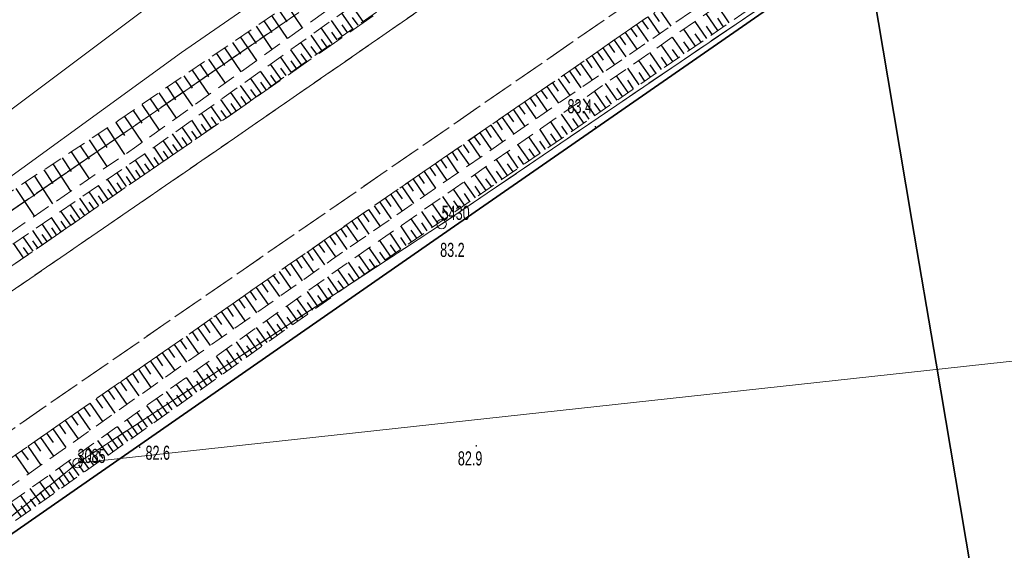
# Model space of a CAD drawing. Header units: metres. Extents: x 6524698 to 6533081, y 5883213 to 5896811.
# Tile 38 of 131: x 6528830 to 6528882, y 5888521 to 5888549. Entities that reach past the tile are written whole.
import ezdxf
from ezdxf.enums import TextEntityAlignment as Align

# ---------------------------------------------------------------- set-up
doc = ezdxf.new("R2010")
doc.units = ezdxf.units.M
for name, pattern in [('mapa zasadnicza$0$1.0_0.5', [1.5, 1, -0.5]), ('mapa zasadnicza$0$1.5_0.5', [2, 1.5, -0.5]), ('mapa zasadnicza$0$219-500', [0]), ('mapa zasadnicza$0$egkk-500', [2, 1.5, -0.5]), ('mapa zasadnicza$0$egug-500', [1, 0.5, -0.5])]:
    doc.linetypes.add(name, pattern=pattern)
for name, color, linetype in [('mapa zasadnicza$0$000 Inne (niezydentyfikowane)', 7, 'Continuous'), ('mapa zasadnicza$0$202-punkt graniczny', 7, 'Continuous'), ('mapa zasadnicza$0$202-punkt graniczny-Atr103', 7, 'Continuous'), ('mapa zasadnicza$0$217-kontur klasyfikacyjny', 7, 'Continuous'), ('mapa zasadnicza$0$218-kontur użytku gruntowego', 7, 'Continuous'), ('mapa zasadnicza$0$219-działka ewidencyjna', 7, 'Continuous'), ('mapa zasadnicza$0$jezdnia', 7, 'Continuous'), ('mapa zasadnicza$0$ogrodzenie trwałe', 7, 'Continuous'), ('mapa zasadnicza$0$pikieta naturalna', 7, 'Continuous'), ('mapa zasadnicza$0$pikieta naturalna-Atr2', 7, 'Continuous'), ('mapa zasadnicza$0$przewód telekomunikacyjny podziemny', 7, 'Continuous'), ('mapa zasadnicza$0$skarpa nieumocniona', 7, 'Continuous')]:
    doc.layers.add(name, color=color, linetype=linetype)
doc.styles.add('mapa zasadnicza$0$STANDARD', font='Working1250', dxfattribs={"width": 0.75})
doc.linetypes.add('mapa zasadnicza$0$902-500', pattern='A,3.75,0,[1,ksztalty.shx,S=0.5,R=0,X=0,Y=0],3.75', length=7.5)

# ---------------------------------------------------------------- blocks, each defined once
blk = doc.blocks.new('mapa zasadnicza$0$202')
at = {"color": 0, "linetype": 'Continuous', "lineweight": 0}
blk.add_circle((0, 0), 0.25, dxfattribs=at)
blk = doc.blocks.new('mapa zasadnicza$0$PW01')
at = {"linetype": 'Continuous', "lineweight": 13}
h = blk.add_hatch(color=0, dxfattribs=at)
edge = h.paths.add_edge_path()
edge.add_arc((0, 0), 0.045, 0, 360)

msp = doc.modelspace()

# ---------------------------------------------------------------- linework, layer by layer
at = {"layer": 'mapa zasadnicza$0$000 Inne (niezydentyfikowane)', "color": 7, "linetype": 'Continuous', "lineweight": 35, "flags": 128}
msp.add_lwpolyline([(6528867.486, 5888667.506), (6528867.894, 5888660.701), (6528868.303, 5888653.895), (6528868.712, 5888647.089), (6528869.121, 5888640.283), (6528869.529, 5888633.478), (6528869.938, 5888626.672), (6528870.347, 5888619.866), (6528870.756, 5888613.06), (6528871.165, 5888606.255), (6528871.573, 5888599.449), (6528871.982, 5888592.643), (6528872.391, 5888585.837), (6528872.8, 5888579.031), (6528873.209, 5888572.226), (6528873.619, 5888565.387), (6528874.028, 5888558.423), (6528874.849, 5888553.436), (6528876.109, 5888545.979), (6528877.387, 5888538.416), (6528878.665, 5888530.854), (6528879.943, 5888523.291), (6528881.221, 5888515.728)], dxfattribs=at)
at = {"layer": 'mapa zasadnicza$0$000 Inne (niezydentyfikowane)', "color": 7, "linetype": 'Continuous', "lineweight": 25, "flags": 128}
for points in [[(6528843.8, 5888549.56), (6528844.21, 5888548.95)], [(6528844.2, 5888549.84), (6528845.02, 5888548.63)], [(6528848.25, 5888548.97), (6528847.67, 5888549.8)], [(6528863.96, 5888549.63), (6528864.58, 5888548.73)], [(6528867.69, 5888548.9), (6528867.07, 5888549.81)], [(6528842.98, 5888549), (6528843.4, 5888548.39)], [(6528843.39, 5888549.28), (6528844.22, 5888548.06)], [(6528847.15, 5888548.2), (6528846.58, 5888549.02)], [(6528847.7, 5888548.58), (6528847.12, 5888549.41)], [(6528847.98, 5888548.78), (6528847.69, 5888549.19)], [(6528863.07, 5888549.01), (6528863.38, 5888548.56)], [(6528863.37, 5888549.22), (6528863.98, 5888548.32)], [(6528863.66, 5888549.42), (6528863.97, 5888548.97)], [(6528867.09, 5888548.49), (6528866.47, 5888549.39)], [(6528867.39, 5888548.69), (6528867.08, 5888549.15)], [(6528842.57, 5888548.72), (6528843.41, 5888547.48)], [(6528846.61, 5888547.81), (6528846.03, 5888548.63)], [(6528847.43, 5888548.39), (6528847.14, 5888548.8)], [(6528862.47, 5888548.6), (6528862.78, 5888548.15)], [(6528862.77, 5888548.8), (6528863.39, 5888547.91)], [(6528865.89, 5888547.66), (6528865.27, 5888548.56)], [(6528866.49, 5888548.07), (6528865.87, 5888548.97)], [(6528866.79, 5888548.28), (6528866.48, 5888548.73)], [(6528841.73, 5888548.15), (6528842.59, 5888546.9)], [(6528842.15, 5888548.43), (6528842.58, 5888547.81)], [(6528846.06, 5888547.43), (6528845.49, 5888548.24)], [(6528846.33, 5888547.62), (6528846.05, 5888548.03)], [(6528846.88, 5888548), (6528846.59, 5888548.41)], [(6528861.58, 5888547.98), (6528862.19, 5888547.09)], [(6528861.87, 5888548.19), (6528862.18, 5888547.74)], [(6528862.17, 5888548.39), (6528862.79, 5888547.5)], [(6528865.29, 5888547.25), (6528864.67, 5888548.14)], [(6528866.19, 5888547.87), (6528865.88, 5888548.32)], [(6528840.89, 5888547.57), (6528841.76, 5888546.3)], [(6528841.31, 5888547.86), (6528841.74, 5888547.23)], [(6528844.98, 5888546.67), (6528844.41, 5888547.47)], [(6528845.52, 5888547.05), (6528844.95, 5888547.86)], [(6528845.79, 5888547.24), (6528845.5, 5888547.64)], [(6528860.98, 5888547.57), (6528861.6, 5888546.68)], [(6528861.28, 5888547.78), (6528861.59, 5888547.33)], [(6528864.69, 5888546.84), (6528864.08, 5888547.73)], [(6528864.99, 5888547.04), (6528864.68, 5888547.49)], [(6528865.59, 5888547.45), (6528865.28, 5888547.9)], [(6528840.04, 5888546.98), (6528840.92, 5888545.7)], [(6528840.46, 5888547.28), (6528840.9, 5888546.64)], [(6528844.44, 5888546.29), (6528843.87, 5888547.09)], [(6528845.25, 5888546.86), (6528844.96, 5888547.26)], [(6528860.09, 5888546.95), (6528860.4, 5888546.51)], [(6528860.39, 5888547.16), (6528861, 5888546.27)], [(6528860.68, 5888547.36), (6528860.99, 5888546.92)], [(6528863.5, 5888546.02), (6528862.89, 5888546.91)], [(6528864.1, 5888546.43), (6528863.48, 5888547.32)], [(6528864.39, 5888546.63), (6528864.09, 5888547.08)], [(6528839.17, 5888546.39), (6528840.06, 5888545.09)], [(6528839.6, 5888546.69), (6528840.05, 5888546.04)], [(6528843.9, 5888545.91), (6528843.34, 5888546.71)], [(6528844.17, 5888546.1), (6528843.89, 5888546.5)], [(6528844.71, 5888546.48), (6528844.43, 5888546.88)], [(6528859.49, 5888546.54), (6528859.8, 5888546.1)], [(6528859.79, 5888546.75), (6528860.41, 5888545.86)], [(6528862.91, 5888545.61), (6528862.3, 5888546.49)], [(6528863.8, 5888546.22), (6528863.49, 5888546.67)], [(6528838.73, 5888546.09), (6528839.18, 5888545.43)], [(6528842.84, 5888545.16), (6528842.28, 5888545.96)], [(6528843.37, 5888545.54), (6528842.81, 5888546.33)], [(6528843.64, 5888545.72), (6528843.36, 5888546.12)], [(6528858.6, 5888545.93), (6528859.22, 5888545.04)], [(6528858.9, 5888546.13), (6528859.21, 5888545.69)], [(6528859.2, 5888546.34), (6528859.81, 5888545.45)], [(6528862.32, 5888545.2), (6528861.71, 5888546.09)], [(6528862.61, 5888545.4), (6528862.31, 5888545.85)], [(6528863.21, 5888545.81), (6528862.9, 5888546.26)], [(6528837.85, 5888545.48), (6528838.3, 5888544.82)], [(6528838.29, 5888545.79), (6528839.19, 5888544.47)], [(6528842.31, 5888544.79), (6528841.75, 5888545.58)], [(6528842.57, 5888544.97), (6528842.29, 5888545.37)], [(6528843.1, 5888545.35), (6528842.82, 5888545.75)], [(6528858.01, 5888545.52), (6528858.62, 5888544.63)], [(6528858.3, 5888545.72), (6528858.61, 5888545.28)], [(6528861.73, 5888544.8), (6528861.12, 5888545.68)], [(6528862.02, 5888545), (6528861.72, 5888545.44)], [(6528836.95, 5888544.87), (6528837.41, 5888544.2)], [(6528837.4, 5888545.18), (6528838.32, 5888543.84)], [(6528841.25, 5888544.05), (6528840.7, 5888544.83)], [(6528841.78, 5888544.42), (6528841.22, 5888545.21)], [(6528842.04, 5888544.6), (6528841.77, 5888545)], [(6528857.12, 5888544.9), (6528857.42, 5888544.46)], [(6528857.41, 5888545.11), (6528858.03, 5888544.22)], [(6528857.71, 5888545.31), (6528858.02, 5888544.87)], [(6528860.55, 5888543.99), (6528859.95, 5888544.86)], [(6528861.14, 5888544.39), (6528860.53, 5888545.27)], [(6528861.43, 5888544.59), (6528861.13, 5888545.03)], [(6528836.5, 5888544.56), (6528837.43, 5888543.21)], [(6528840.73, 5888543.68), (6528840.18, 5888544.46)], [(6528841.52, 5888544.23), (6528841.24, 5888544.62)], [(6528856.23, 5888544.29), (6528856.84, 5888543.4)], [(6528856.52, 5888544.49), (6528856.83, 5888544.05)], [(6528856.82, 5888544.7), (6528857.43, 5888543.81)], [(6528859.97, 5888543.58), (6528859.37, 5888544.46)], [(6528860.85, 5888544.19), (6528860.54, 5888544.63)], [(6528835.59, 5888543.93), (6528836.53, 5888542.56)], [(6528836.05, 5888544.25), (6528836.51, 5888543.57)], [(6528840.21, 5888543.32), (6528839.67, 5888544.1)], [(6528840.47, 5888543.5), (6528840.2, 5888543.89)], [(6528840.99, 5888543.86), (6528840.72, 5888544.25)], [(6528855.63, 5888543.88), (6528856.25, 5888542.99)], [(6528855.93, 5888544.08), (6528856.24, 5888543.64)], [(6528859.39, 5888543.18), (6528858.79, 5888544.06)], [(6528859.68, 5888543.38), (6528859.38, 5888543.82)], [(6528860.26, 5888543.79), (6528859.96, 5888544.22)], [(6528834.66, 5888543.31), (6528835.58, 5888541.91)], [(6528835.12, 5888543.62), (6528835.58, 5888542.92)], [(6528839.17, 5888542.6), (6528838.64, 5888543.37)], [(6528839.68, 5888542.96), (6528839.15, 5888543.73)], [(6528839.94, 5888543.14), (6528839.68, 5888543.52)], [(6528854.74, 5888543.27), (6528855.05, 5888542.82)], [(6528855.04, 5888543.47), (6528855.65, 5888542.58)], [(6528855.34, 5888543.68), (6528855.64, 5888543.23)], [(6528858.22, 5888542.38), (6528857.63, 5888543.25)], [(6528858.8, 5888542.78), (6528858.21, 5888543.65)], [(6528859.1, 5888542.98), (6528858.8, 5888543.42)], [(6528834.18, 5888543), (6528834.65, 5888542.29)], [(6528838.66, 5888542.25), (6528838.14, 5888543.01)], [(6528838.91, 5888542.43), (6528838.65, 5888542.81)], [(6528839.43, 5888542.78), (6528839.16, 5888543.16)], [(6528854.15, 5888542.86), (6528854.46, 5888542.41)], [(6528854.45, 5888543.06), (6528855.06, 5888542.17)], [(6528857.65, 5888541.98), (6528857.05, 5888542.85)], [(6528858.51, 5888542.58), (6528858.22, 5888543.02)], [(6528833.23, 5888542.37), (6528833.7, 5888541.66)], [(6528833.71, 5888542.69), (6528834.65, 5888541.27)], [(6528837.66, 5888541.56), (6528837.15, 5888542.3)], [(6528838.16, 5888541.9), (6528837.64, 5888542.65)], [(6528838.41, 5888542.08), (6528838.15, 5888542.45)], [(6528853.26, 5888542.24), (6528853.88, 5888541.36)], [(6528853.56, 5888542.45), (6528853.87, 5888542.01)], [(6528853.86, 5888542.65), (6528854.47, 5888541.77)], [(6528857.07, 5888541.59), (6528856.47, 5888542.45)], [(6528857.36, 5888541.79), (6528857.06, 5888542.22)], [(6528857.94, 5888542.18), (6528857.64, 5888542.62)], [(6528832.27, 5888541.74), (6528832.75, 5888541.02)], [(6528832.75, 5888542.06), (6528833.7, 5888540.62)], [(6528837.16, 5888541.22), (6528836.66, 5888541.95)], [(6528837.41, 5888541.39), (6528837.16, 5888541.76)], [(6528837.91, 5888541.73), (6528837.65, 5888542.1)], [(6528852.67, 5888541.84), (6528853.28, 5888540.95)], [(6528852.97, 5888542.04), (6528853.27, 5888541.6)], [(6528856.49, 5888541.19), (6528855.9, 5888542.05)], [(6528856.78, 5888541.39), (6528856.48, 5888541.82)], [(6528831.78, 5888541.42), (6528832.74, 5888539.96)], [(6528836.19, 5888540.54), (6528835.68, 5888541.28)], [(6528836.67, 5888540.88), (6528836.17, 5888541.62)], [(6528836.92, 5888541.05), (6528836.67, 5888541.42)], [(6528851.79, 5888541.22), (6528852.09, 5888540.78)], [(6528852.08, 5888541.43), (6528852.69, 5888540.54)], [(6528852.38, 5888541.63), (6528852.68, 5888541.19)], [(6528855.35, 5888540.4), (6528854.76, 5888541.26)], [(6528855.92, 5888540.8), (6528855.33, 5888541.65)], [(6528856.21, 5888540.99), (6528855.91, 5888541.42)], [(6528830.81, 5888540.77), (6528831.77, 5888539.3)], [(6528831.3, 5888541.1), (6528831.78, 5888540.37)], [(6528835.69, 5888540.21), (6528835.19, 5888540.94)], [(6528835.94, 5888540.38), (6528835.69, 5888540.74)], [(6528836.43, 5888540.71), (6528836.18, 5888541.08)], [(6528851.19, 5888540.82), (6528851.5, 5888540.37)], [(6528851.49, 5888541.02), (6528852.1, 5888540.13)], [(6528854.78, 5888540.01), (6528854.19, 5888540.86)], [(6528855.06, 5888540.21), (6528854.77, 5888540.63)], [(6528855.63, 5888540.6), (6528855.34, 5888541.03)], [(6528829.82, 5888540.12), (6528830.8, 5888538.63)], [(6528830.31, 5888540.45), (6528830.8, 5888539.71)], [(6528834.71, 5888539.53), (6528834.2, 5888540.27)], [(6528835.2, 5888539.87), (6528834.69, 5888540.61)], [(6528835.45, 5888540.04), (6528835.19, 5888540.41)], [(6528850.31, 5888540.21), (6528850.92, 5888539.32)], [(6528850.6, 5888540.41), (6528850.91, 5888539.97)], [(6528850.9, 5888540.61), (6528851.51, 5888539.73)], [(6528854.21, 5888539.62), (6528853.62, 5888540.47)], [(6528854.49, 5888539.81), (6528854.2, 5888540.24)], [(6528833.72, 5888538.85), (6528833.21, 5888539.59)], [(6528834.22, 5888539.19), (6528833.71, 5888539.93)], [(6528834.46, 5888539.36), (6528834.21, 5888539.73)], [(6528834.96, 5888539.7), (6528834.7, 5888540.07)], [(6528849.42, 5888539.6), (6528849.73, 5888539.15)], [(6528849.72, 5888539.8), (6528850.33, 5888538.91)], [(6528850.01, 5888540), (6528850.32, 5888539.56)], [(6528853.07, 5888538.84), (6528852.49, 5888539.68)], [(6528853.64, 5888539.23), (6528853.05, 5888540.08)], [(6528853.92, 5888539.42), (6528853.63, 5888539.85)], [(6528833.23, 5888538.51), (6528832.71, 5888539.25)], [(6528833.97, 5888539.02), (6528833.71, 5888539.39)], [(6528848.83, 5888539.19), (6528849.14, 5888538.75)], [(6528849.13, 5888539.39), (6528849.74, 5888538.51)], [(6528852.51, 5888538.45), (6528851.93, 5888539.29)], [(6528852.79, 5888538.64), (6528852.5, 5888539.06)], [(6528853.36, 5888539.03), (6528853.06, 5888539.46)], [(6528832.23, 5888537.82), (6528831.71, 5888538.57)], [(6528832.73, 5888538.16), (6528832.21, 5888538.91)], [(6528832.98, 5888538.33), (6528832.72, 5888538.71)], [(6528833.47, 5888538.68), (6528833.22, 5888539.05)], [(6528847.95, 5888538.58), (6528848.56, 5888537.69)], [(6528848.25, 5888538.78), (6528848.55, 5888538.34)], [(6528848.54, 5888538.99), (6528849.15, 5888538.1)], [(6528851.94, 5888538.06), (6528851.36, 5888538.9)], [(6528852.23, 5888538.25), (6528851.94, 5888538.68)], [(6528831.73, 5888537.48), (6528831.21, 5888538.23)], [(6528831.98, 5888537.65), (6528831.72, 5888538.02)], [(6528832.48, 5888537.99), (6528832.22, 5888538.37)], [(6528847.36, 5888538.17), (6528847.97, 5888537.29)], [(6528847.66, 5888538.38), (6528847.96, 5888537.93)], [(6528850.82, 5888537.29), (6528850.25, 5888538.13)], [(6528851.38, 5888537.67), (6528850.8, 5888538.51)], [(6528851.66, 5888537.87), (6528851.37, 5888538.29)], [(6528830.73, 5888536.78), (6528830.21, 5888537.54)], [(6528831.23, 5888537.13), (6528830.71, 5888537.88)], [(6528831.48, 5888537.3), (6528831.22, 5888537.68)], [(6528846.48, 5888537.56), (6528846.78, 5888537.12)], [(6528846.77, 5888537.77), (6528847.38, 5888536.88)], [(6528847.07, 5888537.97), (6528847.37, 5888537.53)], [(6528850.26, 5888536.9), (6528849.69, 5888537.74)], [(6528850.54, 5888537.09), (6528850.26, 5888537.51)], [(6528851.1, 5888537.48), (6528850.81, 5888537.9)], [(6528830.23, 5888536.44), (6528829.71, 5888537.19)], [(6528830.48, 5888536.61), (6528830.22, 5888536.99)], [(6528830.98, 5888536.96), (6528830.72, 5888537.33)], [(6528845.89, 5888537.16), (6528846.2, 5888536.72)], [(6528846.19, 5888537.36), (6528846.79, 5888536.48)], [(6528849.15, 5888536.14), (6528848.58, 5888536.97)], [(6528849.71, 5888536.52), (6528849.13, 5888537.35)], [(6528849.99, 5888536.71), (6528849.7, 5888537.13)], [(6528845, 5888536.54), (6528845.61, 5888535.65)], [(6528845.3, 5888536.75), (6528845.6, 5888536.3)], [(6528845.59, 5888536.95), (6528846.21, 5888536.07)], [(6528848.6, 5888535.75), (6528848.03, 5888536.58)], [(6528849.43, 5888536.33), (6528849.14, 5888536.74)], [(6528844.09, 5888535.92), (6528844.4, 5888535.47)], [(6528844.39, 5888536.13), (6528845.01, 5888535.22)], [(6528844.7, 5888536.34), (6528845, 5888535.89)], [(6528848.04, 5888535.37), (6528847.47, 5888536.2)], [(6528848.32, 5888535.56), (6528848.03, 5888535.98)], [(6528848.87, 5888535.95), (6528848.59, 5888536.36)], [(6528843.48, 5888535.5), (6528843.8, 5888535.05)], [(6528843.79, 5888535.71), (6528844.42, 5888534.8)], [(6528846.95, 5888534.61), (6528846.37, 5888535.43)], [(6528847.49, 5888534.99), (6528846.91, 5888535.81)], [(6528847.77, 5888535.18), (6528847.48, 5888535.6)], [(6528842.88, 5888535.08), (6528843.19, 5888534.62)], [(6528843.18, 5888535.29), (6528843.81, 5888534.38)], [(6528846.4, 5888534.22), (6528845.83, 5888535.04)], [(6528847.22, 5888534.8), (6528846.93, 5888535.21)], [(6528841.96, 5888534.44), (6528842.6, 5888533.52)], [(6528842.26, 5888534.65), (6528842.58, 5888534.19)], [(6528842.57, 5888534.86), (6528843.21, 5888533.95)], [(6528845.86, 5888533.84), (6528845.29, 5888534.65)], [(6528846.13, 5888534.03), (6528845.84, 5888534.44)], [(6528846.67, 5888534.42), (6528846.39, 5888534.82)], [(6528841.34, 5888534.01), (6528841.98, 5888533.09)], [(6528841.65, 5888534.22), (6528841.97, 5888533.76)], [(6528844.78, 5888533.08), (6528844.21, 5888533.89)], [(6528845.32, 5888533.46), (6528844.74, 5888534.27)], [(6528845.59, 5888533.65), (6528845.3, 5888534.06)], [(6528840.41, 5888533.36), (6528840.74, 5888532.9)], [(6528840.72, 5888533.58), (6528841.37, 5888532.65)], [(6528841.03, 5888533.8), (6528841.36, 5888533.33)], [(6528844.24, 5888532.69), (6528843.67, 5888533.5)], [(6528845.05, 5888533.27), (6528844.76, 5888533.67)], [(6528839.79, 5888532.93), (6528840.12, 5888532.46)], [(6528840.1, 5888533.15), (6528840.75, 5888532.22)], [(6528843.7, 5888532.31), (6528843.13, 5888533.12)], [(6528843.97, 5888532.5), (6528843.68, 5888532.91)], [(6528844.51, 5888532.89), (6528844.22, 5888533.29)], [(6528838.85, 5888532.28), (6528839.51, 5888531.34)], [(6528839.17, 5888532.5), (6528839.49, 5888532.03)], [(6528839.48, 5888532.71), (6528840.13, 5888531.78)], [(6528842.63, 5888531.56), (6528842.06, 5888532.36)], [(6528843.16, 5888531.94), (6528842.59, 5888532.74)], [(6528843.43, 5888532.12), (6528843.15, 5888532.53)], [(6528838.22, 5888531.84), (6528838.88, 5888530.9)], [(6528838.54, 5888532.06), (6528838.87, 5888531.59)], [(6528842.09, 5888531.18), (6528841.53, 5888531.98)], [(6528842.36, 5888531.37), (6528842.07, 5888531.77)], [(6528842.89, 5888531.75), (6528842.61, 5888532.15)], [(6528837.59, 5888531.4), (6528838.25, 5888530.45)], [(6528837.91, 5888531.62), (6528838.24, 5888531.15)], [(6528841.02, 5888530.43), (6528840.46, 5888531.22)], [(6528841.56, 5888530.8), (6528840.99, 5888531.6)], [(6528841.82, 5888530.99), (6528841.54, 5888531.39)], [(6528836.64, 5888530.74), (6528836.97, 5888530.26)], [(6528836.96, 5888530.96), (6528837.62, 5888530.01)], [(6528837.28, 5888531.18), (6528837.61, 5888530.71)], [(6528840.49, 5888530.05), (6528839.93, 5888530.85)], [(6528841.29, 5888530.61), (6528841.01, 5888531.01)], [(6528836, 5888530.29), (6528836.33, 5888529.81)], [(6528836.32, 5888530.52), (6528836.99, 5888529.56)], [(6528839.96, 5888529.68), (6528839.4, 5888530.47)], [(6528840.23, 5888529.86), (6528839.95, 5888530.26)], [(6528840.76, 5888530.24), (6528840.48, 5888530.64)], [(6528835.36, 5888529.85), (6528835.69, 5888529.37)], [(6528835.68, 5888530.07), (6528836.35, 5888529.11)], [(6528838.91, 5888528.93), (6528838.35, 5888529.72)], [(6528839.43, 5888529.3), (6528838.87, 5888530.09)], [(6528839.7, 5888529.49), (6528839.42, 5888529.89)], [(6528834.39, 5888529.17), (6528835.07, 5888528.2)], [(6528834.72, 5888529.4), (6528835.05, 5888528.92)], [(6528835.04, 5888529.62), (6528835.71, 5888528.66)], [(6528838.38, 5888528.56), (6528837.82, 5888529.35)], [(6528838.64, 5888528.74), (6528838.36, 5888529.14)], [(6528839.17, 5888529.12), (6528838.89, 5888529.51)], [(6528833.74, 5888528.72), (6528834.42, 5888527.75)], [(6528834.07, 5888528.95), (6528834.41, 5888528.46)], [(6528837.33, 5888527.82), (6528836.77, 5888528.6)], [(6528837.85, 5888528.19), (6528837.3, 5888528.97)], [(6528838.12, 5888528.37), (6528837.84, 5888528.77)], [(6528833.09, 5888528.27), (6528833.77, 5888527.29)], [(6528833.42, 5888528.5), (6528833.76, 5888528.01)], [(6528836.8, 5888527.45), (6528836.25, 5888528.23)], [(6528837.59, 5888528), (6528837.31, 5888528.39)], [(6528832.11, 5888527.59), (6528832.45, 5888527.09)], [(6528832.44, 5888527.81), (6528833.12, 5888526.83)], [(6528832.77, 5888528.04), (6528833.11, 5888527.55)], [(6528836.28, 5888527.08), (6528835.73, 5888527.86)], [(6528836.54, 5888527.26), (6528836.27, 5888527.65)], [(6528837.07, 5888527.63), (6528836.79, 5888528.02)], [(6528831.45, 5888527.13), (6528831.79, 5888526.63)], [(6528831.78, 5888527.36), (6528832.47, 5888526.37)], [(6528835.24, 5888526.34), (6528834.69, 5888527.12)], [(6528835.76, 5888526.71), (6528835.21, 5888527.49)], [(6528836.02, 5888526.89), (6528835.75, 5888527.28)], [(6528830.79, 5888526.67), (6528831.13, 5888526.17)], [(6528831.12, 5888526.9), (6528831.81, 5888525.91)], [(6528834.72, 5888525.98), (6528834.17, 5888526.75)], [(6528834.98, 5888526.16), (6528834.71, 5888526.55)], [(6528835.5, 5888526.53), (6528835.23, 5888526.92)], [(6528830.12, 5888526.2), (6528830.47, 5888525.71)], [(6528830.46, 5888526.44), (6528831.15, 5888525.44)], [(6528833.69, 5888525.25), (6528833.14, 5888526.02)], [(6528834.2, 5888525.61), (6528833.66, 5888526.39)], [(6528834.46, 5888525.79), (6528834.19, 5888526.18)], [(6528829.79, 5888525.97), (6528830.49, 5888524.97)], [(6528833.17, 5888524.88), (6528832.63, 5888525.65)], [(6528833.95, 5888525.43), (6528833.67, 5888525.81)], [(6528832.66, 5888524.52), (6528832.11, 5888525.29)], [(6528832.91, 5888524.7), (6528832.64, 5888525.08)], [(6528833.43, 5888525.06), (6528833.16, 5888525.45)], [(6528831.63, 5888523.79), (6528831.09, 5888524.56)], [(6528832.14, 5888524.16), (6528831.6, 5888524.92)], [(6528832.4, 5888524.34), (6528832.13, 5888524.72)], [(6528831.12, 5888523.43), (6528830.58, 5888524.2)], [(6528831.38, 5888523.61), (6528831.11, 5888524)], [(6528831.89, 5888523.97), (6528831.62, 5888524.36)], [(6528830.1, 5888522.71), (6528829.56, 5888523.48)], [(6528830.61, 5888523.07), (6528830.07, 5888523.84)], [(6528830.87, 5888523.25), (6528830.6, 5888523.63)], [(6528830.36, 5888522.89), (6528830.09, 5888523.27)]]:
    msp.add_lwpolyline(points, dxfattribs=at)
at = {"layer": 'mapa zasadnicza$0$217-kontur klasyfikacyjny', "color": 92, "linetype": 'mapa zasadnicza$0$egkk-500', "lineweight": 18, "flags": 128}
for points in [[(6528886.17, 5888561.14), (6528852.42, 5888538.22)], [(6528806.22, 5888522.83), (6528844.83, 5888549.45)], [(6528852.42, 5888538.22), (6528833.09, 5888525.55)], [(6528833.09, 5888525.55), (6528812.07, 5888508.64)]]:
    msp.add_lwpolyline(points, dxfattribs=at)
at = {"layer": 'mapa zasadnicza$0$218-kontur użytku gruntowego', "color": 3, "linetype": 'mapa zasadnicza$0$egug-500', "lineweight": 18, "flags": 128}
for points in [[(6528886.17, 5888561.14), (6528852.42, 5888538.22)], [(6528844.83, 5888549.45), (6528806.22, 5888522.83)], [(6528852.42, 5888538.22), (6528833.09, 5888525.55)], [(6528833.09, 5888525.55), (6528812.07, 5888508.64)]]:
    msp.add_lwpolyline(points, dxfattribs=at)
at = {"layer": 'mapa zasadnicza$0$219-działka ewidencyjna', "color": 7, "linetype": 'mapa zasadnicza$0$219-500', "lineweight": 18, "flags": 128}
for points in [[(6528852.42, 5888538.22), (6528886.17, 5888561.14)], [(6528806.22, 5888522.83), (6528844.83, 5888549.45)], [(6528833.09, 5888525.55), (6528990.41, 5888542.69)], [(6528833.09, 5888525.55), (6528852.42, 5888538.22)], [(6528833.09, 5888525.55), (6528812.07, 5888508.64)]]:
    msp.add_lwpolyline(points, dxfattribs=at)
at = {"layer": 'mapa zasadnicza$0$jezdnia', "color": 7, "linetype": 'mapa zasadnicza$0$1.5_0.5', "lineweight": 18, "flags": 128}
for points in [[(6528677.37, 5888456.07), (6528679.79, 5888456.79), (6528696.87, 5888461.87), (6528707.2, 5888465.15), (6528717.86, 5888469.03), (6528725.53, 5888472.14), (6528733.5, 5888475.37), (6528744.29, 5888480.33), (6528758.38, 5888487.71), (6528776.73, 5888498.96), (6528785.8, 5888504.91), (6528792.65, 5888509.48), (6528818.59, 5888527.1), (6528841.43, 5888542.79), (6528859.71, 5888555.42), (6528880.03, 5888569.59), (6528901.38, 5888584.45), (6528921.83, 5888598.69), (6528935.55, 5888608.06), (6528949.58, 5888616.76), (6528962.48, 5888623.86), (6528975.91, 5888630.5), (6528991.49, 5888637.67), (6529009.06, 5888645.62), (6529032.43, 5888656.15), (6529054.91, 5888666.38), (6529063.96, 5888670.5), (6529081.03, 5888678.23), (6529090.34, 5888682.46), (6529111.99, 5888692.28), (6529145.07, 5888707.34), (6529156.71, 5888712.67), (6529174.26, 5888720.6), (6529185.2, 5888725.55), (6529208.61, 5888736.21), (6529229.88, 5888746.01), (6529231.28, 5888743.1), (6529232.65, 5888740.44), (6529210.99, 5888730.55), (6529187.85, 5888720.12), (6529177.4, 5888715.36), (6529175.14, 5888714.33), (6529168.66, 5888711.38), (6529159.24, 5888707.1), (6529155.26, 5888705.31), (6529145.95, 5888701.06), (6529114.82, 5888686.9), (6529092.87, 5888676.93), (6529070.79, 5888666.88), (6529061.78, 5888662.77), (6529034.85, 5888650.55), (6529011.45, 5888640.01), (6528994.08, 5888632.13), (6528978.7, 5888625.02), (6528965.29, 5888618.29), (6528952.77, 5888611.23), (6528939.12, 5888602.64), (6528925.33, 5888593.41), (6528904.78, 5888579.24), (6528883.45, 5888564.44), (6528862.91, 5888550.33), (6528844.78, 5888537.8), (6528821.87, 5888521.98), (6528796.2, 5888504.33), (6528780.11, 5888493.52), (6528762.05, 5888482.35), (6528746.98, 5888474.3), (6528742.8, 5888472.37), (6528735.95, 5888469.21), (6528719.95, 5888462.88), (6528709.53, 5888459.26), (6528687.08, 5888452.5), (6528679.69, 5888450.37)], [(6528733.07, 5888476.4), (6528743.79, 5888481.37), (6528757.89, 5888488.76), (6528775.22, 5888499.33), (6528775.73, 5888501.13), (6528775.28, 5888504.18), (6528781.16, 5888507.52), (6528782.76, 5888505.78), (6528785.55, 5888506.07), (6528792.08, 5888510.45), (6528817.94, 5888527.97), (6528840.72, 5888543.67), (6528858.89, 5888556.27), (6528879.44, 5888570.55), (6528900.77, 5888585.35), (6528921.24, 5888599.61), (6528932.19, 5888607.22), (6528935, 5888608.97), (6528949.09, 5888617.75), (6528961.96, 5888624.84), (6528975.41, 5888631.52), (6528991.15, 5888638.72), (6529008.6, 5888646.62), (6529031.89, 5888657.17), (6529054.53, 5888667.58), (6529054.71, 5888670.04), (6529054.25, 5888672.82), (6529060.01, 5888675.15), (6529062.31, 5888671.96), (6529063.48, 5888671.48), (6529080.64, 5888679.18), (6529081.16, 5888681.1), (6529080.32, 5888684.4), (6529086.56, 5888687.1), (6529088.6, 5888684.46), (6529090.98, 5888684.01), (6529111.47, 5888693.29), (6529138.85, 5888705.9), (6529144.47, 5888708.49), (6529144.82, 5888710.73), (6529145.63, 5888714.16), (6529146.57, 5888714.83), (6529146.74, 5888711.87), (6529146.23, 5888709.58), (6529145.07, 5888707.34), (6529111.99, 5888692.28), (6529090.34, 5888682.46), (6529087.82, 5888683.69), (6529086.17, 5888685.52), (6529081.65, 5888683.59), (6529082.26, 5888680.88), (6529081.03, 5888678.23), (6529063.96, 5888670.5), (6529061.56, 5888671.23), (6529059.99, 5888673.94), (6529055.22, 5888671.99), (6529055.8, 5888669.28), (6529054.91, 5888666.38), (6529032.43, 5888656.15), (6529009.06, 5888645.62), (6528991.49, 5888637.67), (6528975.91, 5888630.5), (6528962.48, 5888623.86), (6528949.58, 5888616.76), (6528935.55, 5888608.06), (6528921.83, 5888598.69), (6528901.38, 5888584.45), (6528880.03, 5888569.59), (6528859.71, 5888555.42), (6528841.43, 5888542.79), (6528818.59, 5888527.1), (6528792.65, 5888509.48), (6528785.8, 5888504.91), (6528783.6, 5888504.42), (6528782.41, 5888504.66), (6528780.79, 5888506.43), (6528776.19, 5888503.44), (6528776.81, 5888501.63), (6528776.73, 5888498.96), (6528758.38, 5888487.71), (6528744.29, 5888480.33), (6528733.5, 5888475.37), (6528725.53, 5888472.14), (6528725.07, 5888473.21), (6528727.53, 5888474.19)], [(6529066.11, 5888659.29), (6529063.82, 5888659.42), (6529062.94, 5888660.69), (6529061.48, 5888661.43), (6529035.37, 5888649.51), (6529011.97, 5888638.96), (6528994.66, 5888631.11), (6528979.2, 5888623.96), (6528965.82, 5888617.3), (6528953.43, 5888610.29), (6528939.7, 5888601.69), (6528926.03, 5888592.59), (6528905.5, 5888578.37), (6528884.3, 5888563.67), (6528863.53, 5888549.33), (6528844.23, 5888536.02), (6528825.55, 5888523.02), (6528822.68, 5888521.16), (6528796.85, 5888503.45), (6528780.85, 5888492.61), (6528769.78, 5888485.67), (6528767.69, 5888485.02), (6528762.9, 5888481.53), (6528747.53, 5888473.38), (6528743.36, 5888471.15), (6528742.8, 5888472.37), (6528746.98, 5888474.3), (6528762.05, 5888482.35), (6528780.11, 5888493.52), (6528796.2, 5888504.33), (6528821.87, 5888521.98), (6528844.78, 5888537.8), (6528862.91, 5888550.33), (6528883.45, 5888564.44), (6528904.78, 5888579.24), (6528925.33, 5888593.41), (6528939.12, 5888602.64), (6528952.77, 5888611.23), (6528965.29, 5888618.29), (6528978.7, 5888625.02), (6528994.08, 5888632.13), (6529011.45, 5888640.01), (6529034.85, 5888650.55), (6529061.78, 5888662.77), (6529063.74, 5888661.37), (6529064.61, 5888659.78)]]:
    msp.add_lwpolyline(points, close=True, dxfattribs=at)
at = {"layer": 'mapa zasadnicza$0$ogrodzenie trwałe', "color": 7, "linetype": 'mapa zasadnicza$0$902-500', "lineweight": 35, "flags": 128}
for points in [[(6528831.87, 5888523.37), (6528852, 5888537.35), (6528872.14, 5888551.33), (6528894.8, 5888566.86), (6528916.9, 5888582.15), (6528941.58, 5888598.65), (6528961.27, 5888609.81), (6528984.16, 5888621.23), (6529006.53, 5888632.37), (6529028.68, 5888642.68), (6529052.82, 5888654.02), (6529064.75, 5888659.27)], [(6528831.87, 5888523.37), (6528811.34, 5888509.1), (6528802.02, 5888502.63), (6528824.86, 5888504.52), (6528859.76, 5888507.33)]]:
    msp.add_lwpolyline(points, dxfattribs=at)
at = {"layer": 'mapa zasadnicza$0$przewód telekomunikacyjny podziemny', "color": 30, "linetype": 'Continuous', "lineweight": 18, "flags": 128}
for points in [[(6528674.57, 5888463), (6528682.36, 5888464.15), (6528692.35, 5888467.55), (6528705.53, 5888469.32), (6528716.07, 5888473.3), (6528729.69, 5888479.31), (6528747.32, 5888488.19), (6528752.87, 5888490.93), (6528756.62, 5888492.79), (6528776.47, 5888505.56), (6528788.45, 5888515.5), (6528810.04, 5888529.84), (6528813.8, 5888532.32), (6528825.27, 5888541.08), (6528841.31, 5888553.13), (6528851.68, 5888560.06), (6528873.9, 5888574.85), (6528879.62, 5888579.84), (6528897.6, 5888594.86), (6528923.8, 5888612), (6528927.92, 5888614.69), (6528939.09, 5888621.55)], [(6528942.88, 5888618.46), (6528927.68, 5888609.06), (6528914.13, 5888599.66), (6528896.22, 5888587.24), (6528882.13, 5888577.35), (6528868.69, 5888567.93), (6528853.22, 5888557.42), (6528838.61, 5888547.32), (6528825.98, 5888538.16), (6528813.12, 5888528.78), (6528801.91, 5888520.87), (6528796.03, 5888516.54), (6528787.7, 5888511.03), (6528774.77, 5888502.46)], [(6528942.88, 5888618.46), (6528927.68, 5888609.06), (6528914.13, 5888599.66), (6528896.22, 5888587.24), (6528882.13, 5888577.35), (6528868.69, 5888567.93), (6528853.22, 5888557.42), (6528838.61, 5888547.32), (6528825.98, 5888538.16), (6528813.12, 5888528.78), (6528801.91, 5888520.87), (6528796.03, 5888516.54), (6528787.7, 5888511.03), (6528774.77, 5888502.46)]]:
    msp.add_lwpolyline(points, dxfattribs=at)
at = {"layer": 'mapa zasadnicza$0$skarpa nieumocniona', "color": 7, "linetype": 'mapa zasadnicza$0$1.0_0.5', "lineweight": 18, "flags": 128}
for points in [[(6528825.55, 5888523.02), (6528844.23, 5888536.02), (6528845.49, 5888536.88), (6528863.53, 5888549.33), (6528884.3, 5888563.67), (6528905.5, 5888578.37), (6528926.03, 5888592.59), (6528939.7, 5888601.69), (6528953.43, 5888610.29), (6528965.82, 5888617.3), (6528979.2, 5888623.96), (6528994.66, 5888631.11), (6529011.97, 5888638.96), (6529035.37, 5888649.51), (6529060.66, 5888661.02), (6529062.32, 5888660.35), (6529061.23, 5888659.54), (6529060.93, 5888660.16), (6529032.44, 5888647.09), (6529006.23, 5888635.27), (6528984.67, 5888625.39), (6528966.2, 5888616.24), (6528952.44, 5888608.45), (6528940.58, 5888601.07), (6528928.44, 5888593.15), (6528904.93, 5888576.44), (6528877.16, 5888557.4), (6528846.58, 5888536.33), (6528826.87, 5888522.42), (6528826.02, 5888521.03), (6528825.5, 5888521.9)], [(6528825.55, 5888523.02), (6528844.23, 5888536.02), (6528845.49, 5888536.88), (6528863.53, 5888549.33), (6528884.3, 5888563.67), (6528905.5, 5888578.37), (6528926.03, 5888592.59), (6528939.7, 5888601.69), (6528953.43, 5888610.29), (6528965.82, 5888617.3), (6528979.2, 5888623.96), (6528994.66, 5888631.11), (6529011.97, 5888638.96), (6529035.37, 5888649.51), (6529060.66, 5888661.02), (6529062.32, 5888660.35), (6529061.23, 5888659.54), (6529060.93, 5888660.16), (6529032.44, 5888647.09), (6529006.23, 5888635.27), (6528984.67, 5888625.39), (6528966.2, 5888616.24), (6528952.44, 5888608.45), (6528940.58, 5888601.07), (6528928.44, 5888593.15), (6528904.93, 5888576.44), (6528877.16, 5888557.4), (6528846.58, 5888536.33), (6528826.87, 5888522.42), (6528826.02, 5888521.03), (6528825.5, 5888521.9)], [(6528905.88, 5888575.09), (6528878.09, 5888556.06), (6528847.53, 5888535.02), (6528827.35, 5888520.77), (6528826.02, 5888521.03), (6528826.87, 5888522.42), (6528827.18, 5888521.78), (6528846.94, 5888535.83), (6528877.47, 5888557.03), (6528905.32, 5888575.91)], [(6528905.88, 5888575.09), (6528878.09, 5888556.06), (6528847.53, 5888535.02), (6528827.35, 5888520.77), (6528826.02, 5888521.03), (6528826.87, 5888522.42), (6528827.18, 5888521.78), (6528846.94, 5888535.83), (6528877.47, 5888557.03), (6528905.32, 5888575.91)], [(6528835.29, 5888543.73), (6528856.97, 5888558.59), (6528855.44, 5888556.08), (6528836.23, 5888542.35), (6528815.6, 5888528.24), (6528802.4, 5888518.99), (6528791.6, 5888512.71), (6528784.35, 5888507.79), (6528783.69, 5888508.31), (6528791.03, 5888513.76), (6528801.77, 5888520.09), (6528814.2, 5888529.82)], [(6528835.29, 5888543.73), (6528856.97, 5888558.59), (6528855.44, 5888556.08), (6528836.23, 5888542.35), (6528815.6, 5888528.24), (6528802.4, 5888518.99), (6528791.6, 5888512.71), (6528784.35, 5888507.79), (6528783.69, 5888508.31), (6528791.03, 5888513.76), (6528801.77, 5888520.09), (6528814.2, 5888529.82)], [(6528785.55, 5888506.07), (6528784.69, 5888507.26), (6528791.81, 5888512.26), (6528802.64, 5888518.63), (6528815.99, 5888527.81), (6528836.57, 5888541.89), (6528855.72, 5888555.53), (6528858.54, 5888556.21), (6528840.72, 5888543.67), (6528817.94, 5888527.97), (6528792.08, 5888510.45)], [(6528785.55, 5888506.07), (6528784.69, 5888507.26), (6528791.81, 5888512.26), (6528802.64, 5888518.63), (6528815.99, 5888527.81), (6528836.57, 5888541.89), (6528855.72, 5888555.53), (6528858.54, 5888556.21), (6528840.72, 5888543.67), (6528817.94, 5888527.97), (6528792.08, 5888510.45)]]:
    msp.add_lwpolyline(points, close=True, dxfattribs=at)

# ---------------------------------------------------------------- block references
at = {"layer": 'mapa zasadnicza$0$202-punkt graniczny', "color": 7, "linetype": 'Continuous', "lineweight": 18}
for p in [(6528852.42, 5888538.22), (6528833.09, 5888525.55)]:
    msp.add_blockref('mapa zasadnicza$0$202', p, dxfattribs=at)
at = {"layer": 'mapa zasadnicza$0$pikieta naturalna', "color": 7, "linetype": 'Continuous', "lineweight": 13}
for p in [(6528860.58, 5888543.39), (6528852, 5888537.35), (6528836.39, 5888526.39), (6528854.26, 5888526.46)]:
    msp.add_blockref('mapa zasadnicza$0$PW01', p, dxfattribs=at)

# ---------------------------------------------------------------- texts
at = {"layer": 'mapa zasadnicza$0$202-punkt graniczny-Atr103', "color": 7, "style": 'mapa zasadnicza$0$STANDARD', "width": 0.667}
msp.add_text('5430', height=0.75, dxfattribs=at).set_placement((6528852.42, 5888538.22), align=Align.BOTTOM_LEFT)
msp.add_text('3085', height=0.75, dxfattribs=at).set_placement((6528833.09, 5888525.55))
at = {"layer": 'mapa zasadnicza$0$pikieta naturalna-Atr2', "color": 7, "style": 'mapa zasadnicza$0$STANDARD', "width": 0.667}
for s, p in [('83.4', (6528859.1, 5888544.85)), ('83.2', (6528852.34, 5888537.23)), ('82.6', (6528836.7, 5888526.47))]:
    msp.add_text(s, height=0.75, dxfattribs=at).set_placement(p, align=Align.TOP_LEFT)
msp.add_text('82.9', height=0.75, dxfattribs=at).set_placement((6528853.28, 5888525.42))

doc.saveas('drawing.dxf')
